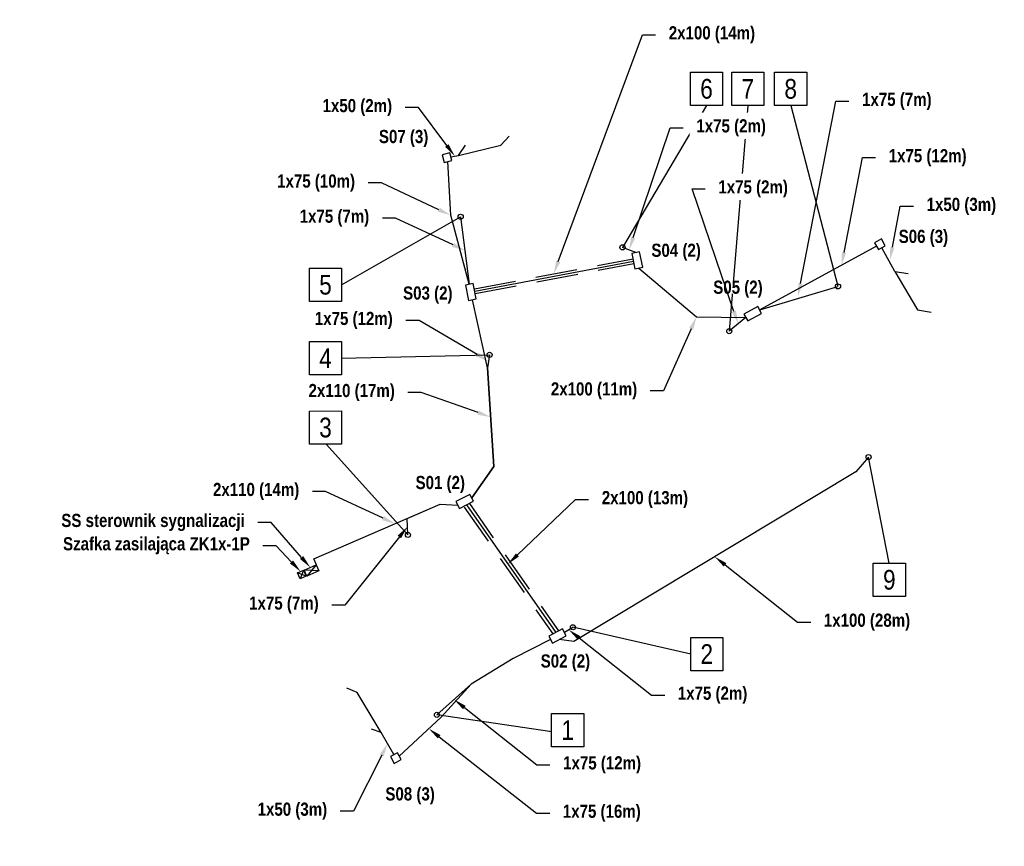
# Model space of a CAD drawing. Header units: metres. Extents: x 0 to 6473014, y 4 to 5822674.
import ezdxf
from ezdxf import colors
from ezdxf.entities.mleader import LeaderData, LeaderLine
from ezdxf.math import Vec2, Vec3

# ---------------------------------------------------------------- set-up
doc = ezdxf.new("R2010")
doc.units = ezdxf.units.M
doc.linetypes.add('HIDDEN2', pattern=[4.7625, 3.175, -1.5875])
for name, color, linetype in [('MT PE - kanalizacja - dojścia do pętli', 7, 'Continuous'), ('MT PE - kanalizacja kablowa opisy', 2, 'Continuous'), ('MT PE - kanalizacja kablowa przecisk', 7, 'HIDDEN2'), ('MT PE - studnie kablowe - oznaczenia', 30, 'Continuous'), ('MT PE - słupy sygnalizacji', 7, 'Continuous')]:
    doc.layers.add(name, color=color, linetype=linetype)
for name, color, linetype, lineweight in [('MT PE - kanalizacja kablowa projektowana', 3, 'Continuous', 30), ('MT PE - numery konstrukcji', 6, 'Continuous', 30), ('MT PE - studnie kablowe projektowane', 3, 'Continuous', 30), ('MT PE - szafa sterownika sygnalizacji świetlnej', 7, 'Continuous', 30)]:
    doc.layers.add(name, color=color, linetype=linetype, lineweight=lineweight)
doc.styles.get("Standard").update_dxf_attribs({"font": 'arial.ttf'})
doc.styles.add('Sygnalizatory', font='ARIALNB.TTF')

msp = doc.modelspace()

# ---------------------------------------------------------------- linework, layer by layer
at = {"layer": 'MT PE - kanalizacja - dojścia do pętli'}
for points in [[(6472972.992, 5822663.183), (6472976.206, 5822663.957), (6472976.829, 5822664.639)], [(6472972.992, 5822663.183), (6472973.527, 5822663.966)], [(6473006.155, 5822654.354), (6473007.164, 5822654.211)], [(6473006.155, 5822654.354), (6473007.877, 5822651.447), (6473008.909, 5822651.255)], [(6472967.116, 5822619.279), (6472965.287, 5822622.334), (6472964.498, 5822622.656)], [(6472967.116, 5822619.279), (6472966.361, 5822619.545)]]:
    msp.add_lwpolyline(points, dxfattribs=at)
at = {"layer": 'MT PE - kanalizacja kablowa projektowana'}
for points in [[(6472972.4, 5822663.088), (6472972.992, 5822663.183)], [(6472973.148, 5822658.52), (6472973.805, 5822653.384)], [(6472986.454, 5822655.791), (6472985.442, 5822656.188)], [(6473004.761, 5822656.276), (6472995.883, 5822651.431)], [(6473006.155, 5822654.354), (6473005.167, 5822656.159)], [(6472974.219, 5822652.856), (6472986.281, 5822655.143)], [(6472986.695, 5822654.615), (6472991.084, 5822650.915), (6472994.83, 5822650.855)], [(6472995.883, 5822651.431), (6473001.834, 5822653.22)], [(6472973.991, 5822637.135), (6472975.664, 5822639.523), (6472975.183, 5822647.036), (6472974.045, 5822652.208)], [(6472994.83, 5822650.855), (6472993.568, 5822649.813)], [(6472975.348, 5822648.01), (6472975.183, 5822647.036), (6472975.664, 5822639.523), (6472973.991, 5822637.135)], [(6472981.042, 5822626.914), (6472981.684, 5822627.288)], [(6472979.979, 5822626.357), (6472977.128, 5822624.9), (6472973.943, 5822622.968), (6472971.346, 5822620.628)], [(6472968.075, 5822617.6), (6472967.116, 5822619.279)]]:
    msp.add_lwpolyline(points, dxfattribs=at)
at = {"layer": 'MT PE - kanalizacja kablowa przecisk'}
for points in [[(6472974.189, 5822653.029), (6472986.251, 5822655.316)], [(6472974.254, 5822652.684), (6472986.316, 5822654.97)]]:
    msp.add_lwpolyline(points, dxfattribs=at)
at = {"layer": 'MT PE - numery konstrukcji'}
for points in [[(6472991.838, 5822666.975), (6472985.448, 5822656.191)], [(6472994.977, 5822666.975), (6472993.568, 5822649.813)], [(6472998.237, 5822666.975), (6473001.83, 5822653.225)], [(6472962.919, 5822641.21), (6472969.14, 5822634.317)], [(6473005.736, 5822632.158), (6473004.158, 5822640.234)]]:
    msp.add_lwpolyline(points, dxfattribs=at)
at = {"layer": 'MT PE - studnie kablowe projektowane'}
for points in [[(6472972.47, 5822662.797), (6472972.329, 5822663.38), (6472971.746, 5822663.239), (6472971.887, 5822662.656), (6472972.47, 5822662.797)], [(6472986.748, 5822655.851), (6472986.16, 5822655.731), (6472986.401, 5822654.555), (6472986.989, 5822654.675), (6472986.748, 5822655.851)], [(6472974.098, 5822653.444), (6472973.511, 5822653.323), (6472973.752, 5822652.148), (6472974.339, 5822652.268), (6472974.098, 5822653.444)], [(6472996.027, 5822651.168), (6472995.739, 5822651.695), (6472994.686, 5822651.119), (6472994.974, 5822650.592), (6472996.027, 5822651.168)], [(6472974.13, 5822636.869), (6472973.852, 5822637.401), (6472972.789, 5822636.844), (6472973.067, 5822636.312), (6472974.13, 5822636.869)], [(6472981.182, 5822626.648), (6472980.903, 5822627.18), (6472979.84, 5822626.623), (6472980.119, 5822626.091), (6472981.182, 5822626.648)], [(6472968.626, 5822617.218), (6472968.338, 5822617.744), (6472967.812, 5822617.456), (6472968.1, 5822616.93), (6472968.626, 5822617.218)]]:
    msp.add_lwpolyline(points, dxfattribs=at)
at = {"layer": 'MT PE - szafa sterownika sygnalizacji świetlnej'}
for points in [[(6472962.17, 5822632.037), (6472962.368, 5822631.578), (6472961.45, 5822631.183), (6472961.252, 5822631.642), (6472962.17, 5822632.037)], [(6472962.17, 5822632.037), (6472961.45, 5822631.183)], [(6472962.368, 5822631.578), (6472961.252, 5822631.642)]]:
    msp.add_lwpolyline(points, dxfattribs=at)
at = {"layer": 'MT PE - słupy sygnalizacji'}
for centre in [(6473004.158, 5822640.234), (6472971.346, 5822620.628)]:
    msp.add_circle(centre, 0.195, dxfattribs=at)

# ---------------------------------------------------------------- texts
at = {"layer": 'MT PE - numery konstrukcji', "char_height": 1.5, "width": 2.44631, "attachment_point": 5, "rotation": 0.01985, "bg_fill": 3, "box_fill_scale": 1, "bg_fill_color": 256, "bg_fill_transparency": 3936702}
for s, insert in [('\\pxqc;{\\fArial Narrow|b0|i0|c238|p34;6}', (6472991.839, 5822668.241)), ('\\pxqc;{\\fArial Narrow|b0|i0|c238|p34;7}', (6472994.977, 5822668.241)), ('\\pxqc;{\\fArial Narrow|b0|i0|c238|p34;8}', (6472998.237, 5822668.241)), ('\\pxqc;{\\fArial Narrow|b0|i0|c238|p34;5}', (6472962.873, 5822653.337)), ('\\pxqc;{\\fArial Narrow|b0|i0|c238|p34;4}', (6472962.873, 5822647.752)), ('\\pxqc;{\\fArial Narrow|b0|i0|c238|p34;3}', (6472962.873, 5822642.475)), ('\\pxqc;{\\fArial Narrow|b0|i0|c238|p34;9}', (6473005.737, 5822630.893)), ('\\pxqc;{\\fArial Narrow|b0|i0|c238|p34;2}', (6472991.859, 5822625.249)), ('\\pxqc;{\\fArial Narrow|b0|i0|c238|p34;1}', (6472981.285, 5822619.466))]:
    msp.add_mtext(s, dxfattribs=dict(at, insert=insert))

# ---------------------------------------------------------------- leaders
at = {"layer": 'MT PE - kanalizacja kablowa opisy', "lineweight": -3}
ml = msp.add_multileader_mtext('Standard', dxfattribs=at)
ml.set_content('{\\fArial Narrow|b1|i0|c238|p34;1x75 (10m)}')
ml.set_leader_properties()
ml.build(insert=Vec2(0, 0))
ml.multileader.update_dxf_attribs({"dogleg_length": 1, "arrow_head_size": 1})
ctx = ml.context
ctx.base_point, ctx.char_height, ctx.arrow_head_size, ctx.landing_gap_size, ctx.plane_origin = Vec3(6472958.348, 5822661.088), 1, 1, 1, Vec3(6472958.809, 5822667.308)
ctx.text_align_type = 2
notes = []
notes.append((ctx, [(0, (1, 1, 0), (6472967.12, 5822661.088), (-1, 0), 1, [(0, [(6472972.4, 5822658.629)], 0, [])])]))
ctx.mtext.insert, ctx.mtext.width, ctx.mtext.alignment, ctx.mtext.flow_direction = Vec3(6472965.12, 5822661.735), 6.67171, 3, 5
ctx.mtext.has_bg_fill, ctx.mtext.bg_color, ctx.mtext.bg_scale_factor, ctx.mtext.bg_transparency, ctx.mtext.use_window_bg_color = 1, -1027028792, 1.5, 0, 1
for ctx, leaders in notes:
    for number, flags, end, landing, length, lines in leaders:
        leader = LeaderData()
        leader.index, (leader.has_last_leader_line, leader.has_dogleg_vector, leader.attachment_direction) = number, flags
        leader.last_leader_point, leader.dogleg_vector, leader.dogleg_length = Vec3(end), Vec3(landing), length
        for number, points, colour, breaks in lines:
            line = LeaderLine()
            line.index, line.vertices, line.color, line.breaks = number, Vec3.list(points), colors.encode_raw_color(colour), breaks
            leader.lines.append(line)
        ctx.leaders.append(leader)

# ---------------------------------------------------------------- next in the draw order: linework, layer by layer
at = {"layer": 'MT PE - kanalizacja kablowa projektowana'}
for points in [[(6472973.805, 5822653.384), (6472972.4, 5822658.629), (6472972.178, 5822662.726)], [(6473004.158, 5822640.234), (6473003.178, 5822639.117), (6472981.75, 5822626.194), (6472980.65, 5822626.37)], [(6472979.979, 5822626.357), (6472977.128, 5822624.9), (6472973.943, 5822622.968), (6472971.675, 5822620.455), (6472968.482, 5822617.481)]]:
    msp.add_lwpolyline(points, dxfattribs=at)
at = {"layer": 'MT PE - numery konstrukcji', "lineweight": 30}
for points in [[(6472990.616, 5822666.975), (6472990.615, 5822669.506), (6472993.061, 5822669.507), (6472993.062, 5822666.976)], [(6472993.754, 5822666.975), (6472993.753, 5822669.506), (6472996.2, 5822669.507), (6472996.2, 5822666.976)], [(6472997.015, 5822666.975), (6472997.014, 5822669.506), (6472999.46, 5822669.507), (6472999.461, 5822666.976)], [(6472961.65, 5822652.072), (6472961.649, 5822654.602), (6472964.096, 5822654.603), (6472964.097, 5822652.072)], [(6472961.65, 5822646.486), (6472961.649, 5822649.017), (6472964.096, 5822649.018), (6472964.097, 5822646.487)], [(6472961.65, 5822641.21), (6472961.649, 5822643.74), (6472964.096, 5822643.741), (6472964.097, 5822641.21)], [(6473004.514, 5822629.627), (6473004.513, 5822632.158), (6473006.959, 5822632.159), (6473006.96, 5822629.628)], [(6472990.637, 5822623.983), (6472990.636, 5822626.514), (6472993.082, 5822626.515), (6472993.083, 5822623.984)], [(6472980.062, 5822618.2), (6472980.061, 5822620.731), (6472982.508, 5822620.732), (6472982.508, 5822618.201)]]:
    msp.add_lwpolyline(points, close=True, dxfattribs=at)
at = {"layer": 'MT PE - numery konstrukcji'}
for points in [[(6472964.096, 5822653.338), (6472973.148, 5822658.52)], [(6472964.096, 5822647.753), (6472975.348, 5822648.01)], [(6472990.636, 5822625.248), (6472981.684, 5822627.288)], [(6472980.078, 5822619.333), (6472971.346, 5822620.628)]]:
    msp.add_lwpolyline(points, dxfattribs=at)

# ---------------------------------------------------------------- next in the draw order: texts
at = {"layer": 'MT PE - studnie kablowe - oznaczenia', "transparency": 33554687, "char_height": 1, "attachment_point": 1, "style": 'Sygnalizatory', "bg_fill": 3, "box_fill_scale": 1, "bg_fill_color": 256, "bg_fill_transparency": 0}
for s, insert in [('S04 (2)', (6472987.65, 5822656.469)), ('S05 (2)', (6472992.351, 5822653.658)), ('S01 (2)', (6472969.721, 5822638.799))]:
    msp.add_mtext_dynamic_manual_height_columns(s, width=3.77927, gutter_width=11.299, heights=[1.021], dxfattribs=dict(at, insert=insert))

# ---------------------------------------------------------------- next in the draw order: leaders
at = {"layer": 'MT PE - kanalizacja kablowa opisy', "lineweight": -3}
ml = msp.add_multileader_mtext('Standard', dxfattribs=at)
ml.set_content('{\\fArial Narrow|b1|i0|c238|p34;1x50 (2m)}')
ml.set_leader_properties()
ml.build(insert=Vec2(0, 0))
ml.multileader.update_dxf_attribs({"dogleg_length": 1, "arrow_head_size": 1})
ctx = ml.context
ctx.base_point, ctx.char_height, ctx.arrow_head_size, ctx.landing_gap_size, ctx.plane_origin = Vec3(6472961.802, 5822666.828), 1, 1, 1, Vec3(6472959.105, 5822671.815)
ctx.text_align_type = 2
notes = []
notes.append((ctx, [(0, (1, 1, 0), (6472969.937, 5822666.828), (-1, 0), 1, [(0, [(6472972.696, 5822663.136)], 0, [])])]))
ctx.mtext.insert, ctx.mtext.width, ctx.mtext.alignment, ctx.mtext.flow_direction = Vec3(6472967.937, 5822667.475), 5.37559, 3, 5
ctx.mtext.has_bg_fill, ctx.mtext.bg_color, ctx.mtext.bg_scale_factor, ctx.mtext.bg_transparency, ctx.mtext.use_window_bg_color = 1, -1027028792, 1.5, 0, 1
ml = msp.add_multileader_mtext('Standard', dxfattribs=at)
ml.set_content('{\\fArial Narrow|b1|i0|c238|p34;1x75 (12m)}')
ml.set_leader_properties()
ml.build(insert=Vec2(0, 0))
ml.multileader.update_dxf_attribs({"dogleg_length": 1, "arrow_head_size": 1})
ctx = ml.context
ctx.base_point, ctx.char_height, ctx.arrow_head_size, ctx.landing_gap_size, ctx.plane_origin = Vec3(6473004.689, 5822663.017), 1, 1, 1, Vec3(6472988.511, 5822663.504)
notes.append((ctx, [(0, (1, 1, 0), (6473003.689, 5822663.017), (1, 0), 1, [(0, [(6473002.102, 5822654.824)], 0, [])])]))
ctx.mtext.insert, ctx.mtext.width, ctx.mtext.flow_direction = Vec3(6473005.689, 5822663.664), 6.67171, 5
ctx.mtext.has_bg_fill, ctx.mtext.bg_color, ctx.mtext.bg_scale_factor, ctx.mtext.bg_transparency, ctx.mtext.use_window_bg_color = 1, -1027028792, 1.5, 0, 1
ml = msp.add_multileader_mtext('Standard', dxfattribs=at)
ml.set_content('{\\fArial Narrow|b1|i0|c238|p34;2x100 (11m)}')
ml.set_leader_properties()
ml.build(insert=Vec2(0, 0))
ml.multileader.update_dxf_attribs({"dogleg_length": 1, "arrow_head_size": 1})
ctx = ml.context
ctx.base_point, ctx.char_height, ctx.arrow_head_size, ctx.landing_gap_size, ctx.plane_origin = Vec3(6472979.096, 5822645.274), 1, 1, 1, Vec3(6472975.972, 5822660.939)
ctx.text_align_type = 2
notes.append((ctx, [(0, (1, 1, 0), (6472988.567, 5822645.274), (-1, 0), 1, [(0, [(6472991.084, 5822650.915)], 0, [])])]))
ctx.mtext.insert, ctx.mtext.width, ctx.mtext.alignment, ctx.mtext.flow_direction = Vec3(6472986.567, 5822645.921), 6.67171, 3, 5
ctx.mtext.has_bg_fill, ctx.mtext.bg_color, ctx.mtext.bg_scale_factor, ctx.mtext.bg_transparency, ctx.mtext.use_window_bg_color = 1, -1027028792, 1.5, 0, 1
ml = msp.add_multileader_mtext('Standard', dxfattribs=at)
ml.set_content('{\\fArial Narrow|b1|i0|c238|p34;1x50 (3m)}')
ml.set_leader_properties()
ml.build(insert=Vec2(0, 0))
ml.multileader.update_dxf_attribs({"dogleg_length": 1, "arrow_head_size": 1})
ctx = ml.context
ctx.base_point, ctx.char_height, ctx.arrow_head_size, ctx.landing_gap_size, ctx.plane_origin = Vec3(6472956.865, 5822613.303), 1, 1, 1, Vec3(6472954.005, 5822627.119)
ctx.text_align_type = 2
notes.append((ctx, [(0, (1, 1, 0), (6472965, 5822613.303), (-1, 0), 1, [(0, [(6472967.596, 5822618.44)], 0, [])])]))
ctx.mtext.insert, ctx.mtext.width, ctx.mtext.alignment, ctx.mtext.flow_direction = Vec3(6472963, 5822613.95), 5.17307, 3, 5
ctx.mtext.has_bg_fill, ctx.mtext.bg_color, ctx.mtext.bg_scale_factor, ctx.mtext.bg_transparency, ctx.mtext.use_window_bg_color = 1, -1027028792, 1.5, 0, 1
at = {"layer": 'MT PE - szafa sterownika sygnalizacji świetlnej', "lineweight": -3}
ml = msp.add_multileader_mtext('Standard', dxfattribs=at)
ml.set_content('{\\fArial Narrow|b1|i0|c238|p34;SS sterownik sygnalizacji }')
ml.set_leader_properties()
ml.build(insert=Vec2(0, 0))
ml.multileader.update_dxf_attribs({"dogleg_length": 1, "arrow_head_size": 1})
ctx = ml.context
ctx.base_point, ctx.char_height, ctx.arrow_head_size, ctx.landing_gap_size, ctx.plane_origin = Vec3(6472941.911, 5822635.268), 1, 1, 1, Vec3(6472961.954, 5822631.406)
ctx.text_align_type = 2
notes.append((ctx, [(0, (1, 1, 0), (6472958.736, 5822635.268), (-1, 0), 1, [(0, [(6472961.714, 5822631.841)], 0, [])])]))
ctx.mtext.insert, ctx.mtext.alignment, ctx.mtext.flow_direction = Vec3(6472956.736, 5822635.915), 3, 5
ctx.mtext.has_bg_fill, ctx.mtext.bg_color, ctx.mtext.bg_scale_factor, ctx.mtext.bg_transparency, ctx.mtext.use_window_bg_color = 1, -1027028792, 1.5, 0, 1
for ctx, leaders in notes:
    for number, flags, end, landing, length, lines in leaders:
        leader = LeaderData()
        leader.index, (leader.has_last_leader_line, leader.has_dogleg_vector, leader.attachment_direction) = number, flags
        leader.last_leader_point, leader.dogleg_vector, leader.dogleg_length = Vec3(end), Vec3(landing), length
        for number, points, colour, breaks in lines:
            line = LeaderLine()
            line.index, line.vertices, line.color, line.breaks = number, Vec3.list(points), colors.encode_raw_color(colour), breaks
            leader.lines.append(line)
        ctx.leaders.append(leader)

# ---------------------------------------------------------------- next in the draw order: linework, layer by layer
at = {"layer": 'MT PE - kanalizacja kablowa projektowana'}
for points in [[(6472962.181, 5822632.028), (6472961.976, 5822632.488), (6472971.591, 5822636.651), (6472972.928, 5822636.578)], [(6472973.599, 5822636.591), (6472980.372, 5822626.901)]]:
    msp.add_lwpolyline(points, dxfattribs=at)
at = {"layer": 'MT PE - kanalizacja kablowa przecisk'}
for points in [[(6472973.419, 5822636.428), (6472980.157, 5822626.788)], [(6472973.813, 5822636.703), (6472980.586, 5822627.014)]]:
    msp.add_lwpolyline(points, dxfattribs=at)
at = {"layer": 'MT PE - studnie kablowe projektowane'}
msp.add_lwpolyline([(6472969.14, 5822634.317), (6472969.081, 5822635.564), (6472971.591, 5822636.651), (6472972.928, 5822636.578)], dxfattribs=at)

# ---------------------------------------------------------------- next in the draw order: texts
at = {"layer": 'MT PE - studnie kablowe - oznaczenia', "transparency": 33554687, "char_height": 1, "attachment_point": 1, "style": 'Sygnalizatory', "bg_fill": 3, "box_fill_scale": 1, "bg_fill_color": 256, "bg_fill_transparency": 0}
for s, insert in [('S07 (3)', (6472966.936, 5822665.122)), ('S03 (2)', (6472968.774, 5822653.217)), ('S02 (2)', (6472979.235, 5822625.225))]:
    msp.add_mtext_dynamic_manual_height_columns(s, width=3.77927, gutter_width=11.299, heights=[1.021], dxfattribs=dict(at, insert=insert))

# ---------------------------------------------------------------- next in the draw order: leaders
at = {"layer": 'MT PE - kanalizacja kablowa opisy', "lineweight": -3}
ml = msp.add_multileader_mtext('Standard', dxfattribs=at)
ml.set_content('{\\fArial Narrow|b1|i0|c238|p34;2x100 (14m)}')
ml.set_leader_properties()
ml.build(insert=Vec2(0, 0))
ml.multileader.update_dxf_attribs({"dogleg_length": 1, "arrow_head_size": 1})
ctx = ml.context
ctx.base_point, ctx.char_height, ctx.arrow_head_size, ctx.landing_gap_size, ctx.plane_origin = Vec3(6472987.97, 5822672.363), 1, 1, 1, Vec3(6472966.629, 5822662.852)
notes = []
notes.append((ctx, [(0, (1, 1, 0), (6472986.97, 5822672.363), (1, 0), 1, [(0, [(6472980.22, 5822654.173)], 0, [])])]))
ctx.mtext.insert, ctx.mtext.width, ctx.mtext.flow_direction = Vec3(6472988.97, 5822673.01), 6.67171, 5
ctx.mtext.has_bg_fill, ctx.mtext.bg_color, ctx.mtext.bg_scale_factor, ctx.mtext.bg_transparency, ctx.mtext.use_window_bg_color = 1, -1027028792, 1.5, 0, 1
ml = msp.add_multileader_mtext('Standard', dxfattribs=at)
ml.set_content('{\\fArial Narrow|b1|i0|c238|p34;1x75 (7m)}')
ml.set_leader_properties()
ml.build(insert=Vec2(0, 0))
ml.multileader.update_dxf_attribs({"dogleg_length": 1, "arrow_head_size": 1})
ctx = ml.context
ctx.base_point, ctx.char_height, ctx.arrow_head_size, ctx.landing_gap_size, ctx.plane_origin = Vec3(6473002.664, 5822667.301), 1, 1, 1, Vec3(6472985.196, 5822661.128)
notes.append((ctx, [(0, (1, 1, 0), (6473001.664, 5822667.301), (1, 0), 1, [(0, [(6472998.787, 5822652.449)], 0, [])])]))
ctx.mtext.insert, ctx.mtext.width, ctx.mtext.flow_direction = Vec3(6473003.664, 5822667.948), 6.67171, 5
ctx.mtext.has_bg_fill, ctx.mtext.bg_color, ctx.mtext.bg_scale_factor, ctx.mtext.bg_transparency, ctx.mtext.use_window_bg_color = 1, -1027028792, 1.5, 0, 1
ml = msp.add_multileader_mtext('Standard', dxfattribs=at)
ml.set_content('{\\fArial Narrow|b1|i0|c238|p34;1x75 (7m)}')
ml.set_leader_properties()
ml.build(insert=Vec2(0, 0))
ml.multileader.update_dxf_attribs({"dogleg_length": 1, "arrow_head_size": 1})
ctx = ml.context
ctx.base_point, ctx.char_height, ctx.arrow_head_size, ctx.landing_gap_size, ctx.plane_origin = Vec3(6472960.061, 5822658.412), 1, 1, 1, Vec3(6472959.885, 5822664.631)
ctx.text_align_type = 2
notes.append((ctx, [(0, (1, 1, 0), (6472968.196, 5822658.412), (-1, 0), 1, [(0, [(6472973.476, 5822655.952)], 0, [])])]))
ctx.mtext.insert, ctx.mtext.width, ctx.mtext.alignment, ctx.mtext.flow_direction = Vec3(6472966.196, 5822659.059), 6.67171, 3, 5
ctx.mtext.has_bg_fill, ctx.mtext.bg_color, ctx.mtext.bg_scale_factor, ctx.mtext.bg_transparency, ctx.mtext.use_window_bg_color = 1, -1027028792, 1.5, 0, 1
ml = msp.add_multileader_mtext('Standard', dxfattribs=at)
ml.set_content('{\\fArial Narrow|b1|i0|c238|p34;2x110 (17m)}')
ml.set_leader_properties()
ml.build(insert=Vec2(0, 0))
ml.multileader.update_dxf_attribs({"dogleg_length": 1, "arrow_head_size": 1})
ctx = ml.context
ctx.base_point, ctx.char_height, ctx.arrow_head_size, ctx.landing_gap_size, ctx.plane_origin = Vec3(6472960.672, 5822645.15), 1, 1, 1, Vec3(6472961.833, 5822651.959)
ctx.text_align_type = 2
notes.append((ctx, [(0, (1, 1, 0), (6472970.144, 5822645.15), (-1, 0), 1, [(0, [(6472975.423, 5822643.28)], 0, [])])]))
ctx.mtext.insert, ctx.mtext.width, ctx.mtext.alignment, ctx.mtext.flow_direction = Vec3(6472968.144, 5822645.797), 6.67171, 3, 5
ctx.mtext.has_bg_fill, ctx.mtext.bg_color, ctx.mtext.bg_scale_factor, ctx.mtext.bg_transparency, ctx.mtext.use_window_bg_color = 1, -1027028792, 1.5, 0, 1
ml = msp.add_multileader_mtext('Standard', dxfattribs=at)
ml.set_content('{\\fArial Narrow|b1|i0|c238|p34;1x100 (28m)}')
ml.set_leader_properties()
ml.build(insert=Vec2(0, 0))
ml.multileader.update_dxf_attribs({"dogleg_length": 1, "arrow_head_size": 1})
ctx = ml.context
ctx.base_point, ctx.char_height, ctx.arrow_head_size, ctx.landing_gap_size, ctx.plane_origin = Vec3(6472999.759, 5822627.681), 1, 1, 1, Vec3(6472978.873, 5822641.335)
notes.append((ctx, [(0, (1, 1, 0), (6472998.759, 5822627.681), (1, 0), 1, [(0, [(6472992.464, 5822632.655)], 0, [])])]))
ctx.mtext.insert, ctx.mtext.width, ctx.mtext.flow_direction = Vec3(6473000.759, 5822628.328), 6.67171, 5
ctx.mtext.has_bg_fill, ctx.mtext.bg_color, ctx.mtext.bg_scale_factor, ctx.mtext.bg_transparency, ctx.mtext.use_window_bg_color = 1, -1027028792, 1.5, 0, 1
for ctx, leaders in notes:
    for number, flags, end, landing, length, lines in leaders:
        leader = LeaderData()
        leader.index, (leader.has_last_leader_line, leader.has_dogleg_vector, leader.attachment_direction) = number, flags
        leader.last_leader_point, leader.dogleg_vector, leader.dogleg_length = Vec3(end), Vec3(landing), length
        for number, points, colour, breaks in lines:
            line = LeaderLine()
            line.index, line.vertices, line.color, line.breaks = number, Vec3.list(points), colors.encode_raw_color(colour), breaks
            leader.lines.append(line)
        ctx.leaders.append(leader)

# ---------------------------------------------------------------- next in the draw order: linework, layer by layer
at = {"layer": 'MT PE - studnie kablowe projektowane'}
msp.add_lwpolyline([(6473005.43, 5822656.303), (6473005.142, 5822656.829), (6473004.616, 5822656.541), (6473004.904, 5822656.015), (6473005.43, 5822656.303)], dxfattribs=at)
at = {"layer": 'MT PE - słupy sygnalizacji'}
for centre in [(6472973.148, 5822658.52), (6473001.834, 5822653.22)]:
    msp.add_circle(centre, 0.195, dxfattribs=at)

# ---------------------------------------------------------------- next in the draw order: leaders
at = {"layer": 'MT PE - kanalizacja kablowa opisy', "lineweight": -3}
ml = msp.add_multileader_mtext('Standard', dxfattribs=at)
ml.set_content('{\\fArial Narrow|b1|i0|c238|p34;1x75 (2m)}')
ml.set_leader_properties()
ml.build(insert=Vec2(0, 0))
ml.multileader.update_dxf_attribs({"dogleg_length": 1, "arrow_head_size": 1})
ctx = ml.context
ctx.base_point, ctx.char_height, ctx.arrow_head_size, ctx.landing_gap_size, ctx.plane_origin = Vec3(6472990.069, 5822665.287), 1, 1, 1, Vec3(6472972.285, 5822664.792)
notes = []
notes.append((ctx, [(0, (1, 1, 0), (6472989.069, 5822665.287), (1, 0), 1, [(0, [(6472985.948, 5822655.989)], 0, [])])]))
ctx.mtext.insert, ctx.mtext.width, ctx.mtext.flow_direction = Vec3(6472991.069, 5822665.934), 5.50093, 5
ctx.mtext.has_bg_fill, ctx.mtext.bg_color, ctx.mtext.bg_scale_factor, ctx.mtext.bg_transparency, ctx.mtext.use_window_bg_color = 1, -1027028792, 1.5, 0, 1
ml = msp.add_multileader_mtext('Standard', dxfattribs=at)
ml.set_content('{\\fArial Narrow|b1|i0|c238|p34;1x75 (12m)}')
ml.set_leader_properties()
ml.build(insert=Vec2(0, 0))
ml.multileader.update_dxf_attribs({"dogleg_length": 1, "arrow_head_size": 1})
ctx = ml.context
ctx.base_point, ctx.char_height, ctx.arrow_head_size, ctx.landing_gap_size, ctx.plane_origin = Vec3(6472961.214, 5822650.636), 1, 1, 1, Vec3(6472961.675, 5822656.202)
ctx.text_align_type = 2
notes.append((ctx, [(0, (1, 1, 0), (6472969.986, 5822650.636), (-1, 0), 1, [(0, [(6472975.266, 5822647.523)], 0, [])])]))
ctx.mtext.insert, ctx.mtext.width, ctx.mtext.alignment, ctx.mtext.flow_direction = Vec3(6472967.986, 5822651.283), 6.67171, 3, 5
ctx.mtext.has_bg_fill, ctx.mtext.bg_color, ctx.mtext.bg_scale_factor, ctx.mtext.bg_transparency, ctx.mtext.use_window_bg_color = 1, -1027028792, 1.5, 0, 1
ml = msp.add_multileader_mtext('Standard', dxfattribs=at)
ml.set_content('{\\fArial Narrow|b1|i0|c238|p34;2x110 (14m)}')
ml.set_leader_properties()
ml.build(insert=Vec2(0, 0))
ml.multileader.update_dxf_attribs({"dogleg_length": 1, "arrow_head_size": 1})
ctx = ml.context
ctx.base_point, ctx.char_height, ctx.arrow_head_size, ctx.landing_gap_size, ctx.plane_origin = Vec3(6472953.408, 5822637.625), 1, 1, 1, Vec3(6472954.569, 5822643.844)
ctx.text_align_type = 2
notes.append((ctx, [(0, (1, 1, 0), (6472962.88, 5822637.625), (-1, 0), 1, [(0, [(6472968.159, 5822635.165)], 0, [])])]))
ctx.mtext.insert, ctx.mtext.width, ctx.mtext.alignment, ctx.mtext.flow_direction = Vec3(6472960.88, 5822638.272), 6.67171, 3, 5
ctx.mtext.has_bg_fill, ctx.mtext.bg_color, ctx.mtext.bg_scale_factor, ctx.mtext.bg_transparency, ctx.mtext.use_window_bg_color = 1, -1027028792, 1.5, 0, 1
ml = msp.add_multileader_mtext('Standard', dxfattribs=at)
ml.set_content('{\\fArial Narrow|b1|i0|c238|p34;2x100 (13m)}')
ml.set_leader_properties()
ml.build(insert=Vec2(0, 0))
ml.multileader.update_dxf_attribs({"dogleg_length": 1, "arrow_head_size": 1})
ctx = ml.context
ctx.base_point, ctx.char_height, ctx.arrow_head_size, ctx.landing_gap_size, ctx.plane_origin = Vec3(6472982.877, 5822637.005), 1, 1, 1, Vec3(6472963.149, 5822640.776)
notes.append((ctx, [(0, (1, 1, 0), (6472981.877, 5822637.005), (1, 0), 1, [(0, [(6472976.74, 5822632.097)], 0, [])])]))
ctx.mtext.insert, ctx.mtext.width, ctx.mtext.flow_direction = Vec3(6472983.877, 5822637.652), 6.67171, 5
ctx.mtext.has_bg_fill, ctx.mtext.bg_color, ctx.mtext.bg_scale_factor, ctx.mtext.bg_transparency, ctx.mtext.use_window_bg_color = 1, -1027028792, 1.5, 0, 1
ml = msp.add_multileader_mtext('Standard', dxfattribs=at)
ml.set_content('{\\fArial Narrow|b1|i0|c238|p34;1x75 (2m)}')
ml.set_leader_properties()
ml.build(insert=Vec2(0, 0))
ml.multileader.update_dxf_attribs({"dogleg_length": 1, "arrow_head_size": 1})
ctx = ml.context
ctx.base_point, ctx.char_height, ctx.arrow_head_size, ctx.landing_gap_size, ctx.plane_origin = Vec3(6472988.658, 5822622.127), 1, 1, 1, Vec3(6472967.772, 5822635.78)
notes.append((ctx, [(0, (1, 1, 0), (6472987.658, 5822622.127), (1, 0), 1, [(0, [(6472981.363, 5822627.101)], 0, [])])]))
ctx.mtext.insert, ctx.mtext.width, ctx.mtext.flow_direction = Vec3(6472989.658, 5822622.774), 6.67171, 5
ctx.mtext.has_bg_fill, ctx.mtext.bg_color, ctx.mtext.bg_scale_factor, ctx.mtext.bg_transparency, ctx.mtext.use_window_bg_color = 1, -1027028792, 1.5, 0, 1
for ctx, leaders in notes:
    for number, flags, end, landing, length, lines in leaders:
        leader = LeaderData()
        leader.index, (leader.has_last_leader_line, leader.has_dogleg_vector, leader.attachment_direction) = number, flags
        leader.last_leader_point, leader.dogleg_vector, leader.dogleg_length = Vec3(end), Vec3(landing), length
        for number, points, colour, breaks in lines:
            line = LeaderLine()
            line.index, line.vertices, line.color, line.breaks = number, Vec3.list(points), colors.encode_raw_color(colour), breaks
            leader.lines.append(line)
        ctx.leaders.append(leader)

# ---------------------------------------------------------------- next in the draw order: linework, layer by layer
at = {"layer": 'MT PE - słupy sygnalizacji'}
for centre in [(6472985.448, 5822656.191), (6472975.348, 5822648.01), (6472981.684, 5822627.288)]:
    msp.add_circle(centre, 0.195, dxfattribs=at)

# ---------------------------------------------------------------- next in the draw order: leaders
at = {"layer": 'MT PE - kanalizacja kablowa opisy', "lineweight": -3}
ml = msp.add_multileader_mtext('Standard', dxfattribs=at)
ml.set_content('{\\fArial Narrow|b1|i0|c238|p34;1x75 (2m)}')
ml.set_leader_properties()
ml.build(insert=Vec2(0, 0))
ml.multileader.update_dxf_attribs({"dogleg_length": 1, "arrow_head_size": 1})
ctx = ml.context
ctx.base_point, ctx.char_height, ctx.arrow_head_size, ctx.landing_gap_size, ctx.plane_origin = Vec3(6472991.74, 5822660.641), 1, 1, 1, Vec3(6472980.657, 5822659.054)
notes = []
notes.append((ctx, [(0, (1, 1, 0), (6472990.74, 5822660.641), (1, 0), 1, [(0, [(6472994.248, 5822650.375)], 0, [])])]))
ctx.mtext.insert, ctx.mtext.width, ctx.mtext.flow_direction = Vec3(6472992.74, 5822661.288), 5.50093, 5
ctx.mtext.has_bg_fill, ctx.mtext.bg_color, ctx.mtext.bg_scale_factor, ctx.mtext.bg_transparency, ctx.mtext.use_window_bg_color = 1, -1027028792, 1.5, 0, 1
ml = msp.add_multileader_mtext('Standard', dxfattribs=at)
ml.set_content('{\\fArial Narrow|b1|i0|c238|p34;1x50 (3m)}')
ml.set_leader_properties()
ml.build(insert=Vec2(0, 0))
ml.multileader.update_dxf_attribs({"dogleg_length": 1, "arrow_head_size": 1})
ctx = ml.context
ctx.base_point, ctx.char_height, ctx.arrow_head_size, ctx.landing_gap_size, ctx.plane_origin = Vec3(6473007.571, 5822659.313), 1, 1, 1, Vec3(6472992.186, 5822663.896)
notes.append((ctx, [(0, (1, 1, 0), (6473006.571, 5822659.313), (1, 0), 1, [(0, [(6473005.777, 5822655.217)], 0, [])])]))
ctx.mtext.insert, ctx.mtext.width, ctx.mtext.flow_direction = Vec3(6473008.571, 5822659.96), 5.40597, 5
ctx.mtext.has_bg_fill, ctx.mtext.bg_color, ctx.mtext.bg_scale_factor, ctx.mtext.bg_transparency, ctx.mtext.use_window_bg_color = 1, -1027028792, 1.5, 0, 1
ml = msp.add_multileader_mtext('Standard', dxfattribs=at)
ml.set_content('{\\fArial Narrow|b1|i0|c238|p34;1x75 (7m)}')
ml.set_leader_properties()
ml.build(insert=Vec2(0, 0))
ml.multileader.update_dxf_attribs({"dogleg_length": 1, "arrow_head_size": 1})
ctx = ml.context
ctx.base_point, ctx.char_height, ctx.arrow_head_size, ctx.landing_gap_size, ctx.plane_origin = Vec3(6472956.219, 5822628.981), 1, 1, 1, Vec3(6472955.52, 5822643.62)
ctx.text_align_type = 2
notes.append((ctx, [(0, (1, 1, 0), (6472964.355, 5822628.981), (-1, 0), 1, [(0, [(6472969.111, 5822634.941)], 0, [])])]))
ctx.mtext.insert, ctx.mtext.width, ctx.mtext.alignment, ctx.mtext.flow_direction = Vec3(6472962.355, 5822629.628), 5.25505, 3, 5
ctx.mtext.has_bg_fill, ctx.mtext.bg_color, ctx.mtext.bg_scale_factor, ctx.mtext.bg_transparency, ctx.mtext.use_window_bg_color = 1, -1027028792, 1.5, 0, 1
ml = msp.add_multileader_mtext('Standard', dxfattribs=at)
ml.set_content('{\\fArial Narrow|b1|i0|c238|p34;1x75 (12m)}')
ml.set_leader_properties()
ml.build(insert=Vec2(0, 0))
ml.multileader.update_dxf_attribs({"dogleg_length": 1, "arrow_head_size": 1})
ctx = ml.context
ctx.base_point, ctx.char_height, ctx.arrow_head_size, ctx.landing_gap_size, ctx.plane_origin = Vec3(6472979.94, 5822616.825), 1, 1, 1, Vec3(6472959.054, 5822630.478)
notes.append((ctx, [(0, (1, 1, 0), (6472978.94, 5822616.825), (1, 0), 1, [(0, [(6472972.645, 5822621.798)], 0, [])])]))
ctx.mtext.insert, ctx.mtext.width, ctx.mtext.flow_direction = Vec3(6472980.94, 5822617.472), 6.67171, 5
ctx.mtext.has_bg_fill, ctx.mtext.bg_color, ctx.mtext.bg_scale_factor, ctx.mtext.bg_transparency, ctx.mtext.use_window_bg_color = 1, -1027028792, 1.5, 0, 1
for ctx, leaders in notes:
    for number, flags, end, landing, length, lines in leaders:
        leader = LeaderData()
        leader.index, (leader.has_last_leader_line, leader.has_dogleg_vector, leader.attachment_direction) = number, flags
        leader.last_leader_point, leader.dogleg_vector, leader.dogleg_length = Vec3(end), Vec3(landing), length
        for number, points, colour, breaks in lines:
            line = LeaderLine()
            line.index, line.vertices, line.color, line.breaks = number, Vec3.list(points), colors.encode_raw_color(colour), breaks
            leader.lines.append(line)
        ctx.leaders.append(leader)

# ---------------------------------------------------------------- next in the draw order: linework, layer by layer
at = {"layer": 'MT PE - szafa sterownika sygnalizacji świetlnej'}
for points in [[(6472961.212, 5822631.625), (6472961.41, 5822631.165), (6472960.95, 5822630.968), (6472960.753, 5822631.427), (6472961.212, 5822631.625)], [(6472961.41, 5822631.165), (6472960.753, 5822631.427)], [(6472961.212, 5822631.625), (6472960.95, 5822630.968)]]:
    msp.add_lwpolyline(points, dxfattribs=at)
at = {"layer": 'MT PE - słupy sygnalizacji'}
for centre in [(6472993.568, 5822649.813), (6472969.14, 5822634.317)]:
    msp.add_circle(centre, 0.195, dxfattribs=at)

# ---------------------------------------------------------------- next in the draw order: texts
at = {"layer": 'MT PE - studnie kablowe - oznaczenia', "transparency": 33554687, "insert": (6473006.449, 5822657.525), "char_height": 1, "attachment_point": 1, "style": 'Sygnalizatory', "bg_fill": 3, "box_fill_scale": 1, "bg_fill_color": 256, "bg_fill_transparency": 0}
msp.add_mtext_dynamic_manual_height_columns('S06 (3)', width=3.77927, gutter_width=11.299, heights=[1.021], dxfattribs=at)

# ---------------------------------------------------------------- next in the draw order: leaders
at = {"layer": 'MT PE - kanalizacja kablowa opisy', "lineweight": -3}
ml = msp.add_multileader_mtext('Standard', dxfattribs=at)
ml.set_content('{\\fArial Narrow|b1|i0|c238|p34;1x75 (16m)}')
ml.set_leader_properties()
ml.build(insert=Vec2(0, 0))
ml.multileader.update_dxf_attribs({"dogleg_length": 1, "arrow_head_size": 1})
ctx = ml.context
ctx.base_point, ctx.char_height, ctx.arrow_head_size, ctx.landing_gap_size, ctx.plane_origin = Vec3(6472979.916, 5822613.144), 1, 1, 1, Vec3(6472956.117, 5822629.055)
notes = []
notes.append((ctx, [(0, (1, 1, 0), (6472978.916, 5822613.144), (1, 0), 1, [(0, [(6472970.729, 5822619.574)], 0, [])])]))
ctx.mtext.insert, ctx.mtext.width, ctx.mtext.flow_direction = Vec3(6472980.916, 5822613.791), 6.67171, 5
ctx.mtext.has_bg_fill, ctx.mtext.bg_color, ctx.mtext.bg_scale_factor, ctx.mtext.bg_transparency, ctx.mtext.use_window_bg_color = 1, -1027028792, 1.5, 0, 1
for ctx, leaders in notes:
    for number, flags, end, landing, length, lines in leaders:
        leader = LeaderData()
        leader.index, (leader.has_last_leader_line, leader.has_dogleg_vector, leader.attachment_direction) = number, flags
        leader.last_leader_point, leader.dogleg_vector, leader.dogleg_length = Vec3(end), Vec3(landing), length
        for number, points, colour, breaks in lines:
            line = LeaderLine()
            line.index, line.vertices, line.color, line.breaks = number, Vec3.list(points), colors.encode_raw_color(colour), breaks
            leader.lines.append(line)
        ctx.leaders.append(leader)

# ---------------------------------------------------------------- next in the draw order: texts
at = {"layer": 'MT PE - studnie kablowe - oznaczenia', "transparency": 33554687, "insert": (6472967.428, 5822615.113), "char_height": 1, "attachment_point": 1, "style": 'Sygnalizatory', "bg_fill": 3, "box_fill_scale": 1, "bg_fill_color": 256, "bg_fill_transparency": 0}
msp.add_mtext_dynamic_manual_height_columns('S08 (3)', width=3.77927, gutter_width=11.299, heights=[1.021], dxfattribs=at)

# ---------------------------------------------------------------- next in the draw order: leaders
at = {"layer": 'MT PE - szafa sterownika sygnalizacji świetlnej', "lineweight": -3}
ml = msp.add_multileader_mtext('Standard', dxfattribs=at)
ml.set_content('{\\fArial Narrow|b1|i0|c238|p34;Szafka zasilająca ZK1x-1P}')
ml.set_leader_properties()
ml.build(insert=Vec2(0, 0))
ml.multileader.update_dxf_attribs({"dogleg_length": 1, "arrow_head_size": 1})
ctx = ml.context
ctx.base_point, ctx.char_height, ctx.arrow_head_size, ctx.landing_gap_size, ctx.plane_origin = Vec3(6472942.016, 5822633.494), 1, 1, 1, Vec3(6472961.104, 5822630.743)
ctx.text_align_type = 2
notes = []
notes.append((ctx, [(0, (1, 1, 0), (6472959.123, 5822633.494), (-1, 0), 1, [(0, [(6472960.982, 5822631.526)], 0, [])])]))
ctx.mtext.insert, ctx.mtext.alignment, ctx.mtext.flow_direction = Vec3(6472957.123, 5822634.141), 3, 5
ctx.mtext.has_bg_fill, ctx.mtext.bg_color, ctx.mtext.bg_scale_factor, ctx.mtext.bg_transparency, ctx.mtext.use_window_bg_color = 1, -1027028792, 1.5, 0, 1
for ctx, leaders in notes:
    for number, flags, end, landing, length, lines in leaders:
        leader = LeaderData()
        leader.index, (leader.has_last_leader_line, leader.has_dogleg_vector, leader.attachment_direction) = number, flags
        leader.last_leader_point, leader.dogleg_vector, leader.dogleg_length = Vec3(end), Vec3(landing), length
        for number, points, colour, breaks in lines:
            line = LeaderLine()
            line.index, line.vertices, line.color, line.breaks = number, Vec3.list(points), colors.encode_raw_color(colour), breaks
            leader.lines.append(line)
        ctx.leaders.append(leader)

doc.saveas('drawing.dxf')
